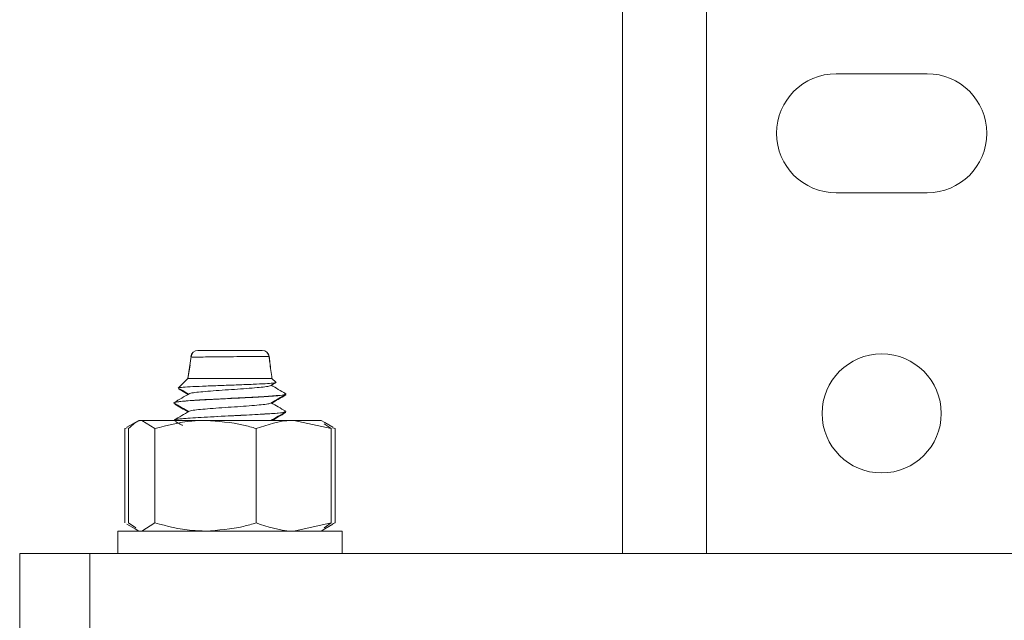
# Model space of a CAD drawing. Header units: millimetres. Extents: x -336 to 487, y -1247 to -28.
# Tile 29 of 49: x 4 to 75, y -451 to -408. Entities that reach past the tile are written whole.
import ezdxf

# ---------------------------------------------------------------- set-up
doc = ezdxf.new("R2010")
doc.units = ezdxf.units.MM

msp = doc.modelspace()

# ---------------------------------------------------------------- linework, layer by layer
at = {"color": 7, "linetype": 'Continuous', "lineweight": 15}
for p, q in [((47.318, -446.311), (47.318, -113.311)), ((62.568, -412.061), (69.068, -412.061)), ((69.068, -420.561), (62.568, -420.561)), ((16.556, -432.243), (16.32, -433.811)), ((16.488, -432.865), (16.318, -433.811)), ((16.318, -433.811), (15.654, -434.475)), ((22.318, -433.811), (16.318, -433.811)), ((22.228, -434.325), (22.59, -434.114)), ((22.588, -434.081), (22.318, -433.811)), ((22.609, -434.102), (22.588, -434.081)), ((15.654, -434.475), (15.616, -434.513)), ((15.318, -435.549), (15.318, -435.559)), ((23.265, -434.995), (23.314, -434.979)), ((23.318, -434.979), (23.318, -434.969)), ((15.318, -435.594), (15.318, -435.604)), ((23.318, -436.184), (23.318, -436.175)), ((23.318, -436.229), (23.318, -436.219)), ((12.818, -436.811), (12.556, -436.962)), ((13.024, -436.811), (12.818, -436.811)), ((13.963, -437.391), (13.024, -436.811)), ((17.579, -436.811), (13.024, -436.811)), ((15.318, -436.799), (15.318, -436.809)), ((15.33, -436.824), (15.356, -436.839)), ((23.872, -436.811), (17.579, -436.811)), ((26.55, -437.391), (23.872, -436.811)), ((25.818, -436.811), (23.872, -436.811)), ((26.08, -436.962), (25.818, -436.811)), ((11.991, -437.33), (11.82, -437.391)), ((11.82, -444.13), (11.82, -437.391)), ((12.556, -436.962), (11.973, -437.299)), ((12.086, -444.13), (12.086, -437.391)), ((13.963, -444.13), (13.963, -437.391)), ((21.195, -444.13), (21.195, -437.391)), ((26.031, -437.047), (26.55, -437.391)), ((26.663, -437.299), (26.08, -436.962)), ((26.55, -444.13), (26.55, -437.391)), ((26.645, -437.33), (26.816, -437.391)), ((26.816, -437.391), (26.674, -437.351)), ((26.816, -444.13), (26.816, -437.391)), ((11.973, -444.223), (12.556, -444.559)), ((12.605, -444.474), (12.086, -444.13)), ((12.556, -444.559), (12.818, -444.711)), ((13.963, -444.13), (13.024, -444.711)), ((26.55, -444.13), (23.872, -444.711)), ((25.818, -444.711), (26.08, -444.559)), ((26.031, -444.474), (26.55, -444.13)), ((26.08, -444.559), (26.663, -444.223)), ((26.645, -444.192), (26.816, -444.13)), ((26.816, -444.13), (26.674, -444.171)), ((11.318, -444.711), (11.318, -446.311)), ((25.507, -444.711), (11.318, -444.711)), ((27.318, -444.711), (25.507, -444.711)), ((27.318, -446.311), (27.318, -444.711)), ((4.318, -452.311), (4.318, -446.311)), ((4.318, -446.311), (9.318, -446.311)), ((9.318, -446.311), (9.318, -452.311)), ((124.318, -446.311), (9.318, -446.311))]:
    msp.add_line(p, q, dxfattribs=at)
at = {"color": 7, "linetype": 'Continuous', "lineweight": 0}
for p, q in [((53.318, -446.311), (53.318, -113.311)), ((16.549, -432.277), (16.549, -432.278))]:
    msp.add_line(p, q, dxfattribs=at)
at = {"color": 7, "linetype": 'Continuous', "lineweight": 15, "flags": 128}
msp.add_lwpolyline([(15.353, -436.809), (15.388, -436.773), (15.654, -436.727), (16.459, -436.654), (17.188, -436.609), (17.608, -436.585), (18.393, -436.543), (19.608, -436.482), (19.893, -436.468), (20.034, -436.462), (20.069, -436.46), (20.073, -436.46), (20.074, -436.46), (20.075, -436.46), (20.075, -436.46), (20.075, -436.46), (20.075, -436.46), (20.075, -436.46), (20.075, -436.46), (20.075, -436.46), (20.077, -436.459), (20.082, -436.459), (20.102, -436.458), (20.45, -436.44), (21.78, -436.364), (22.557, -436.309), (23.002, -436.264), (23.315, -436.191), (23.302, -436.184)], dxfattribs=at)
at = {"color": 7, "linetype": 'Continuous', "lineweight": 15}
msp.add_circle((65.818, -436.311), 4.25, dxfattribs=at)
for centre, radius, start, end in [((62.568, -416.311), 4.25, 90, 270), ((69.068, -416.311), 4.25, 270, 90), ((17.036, -432.311), 0.5, 90.00051, 175.82099), ((17.049, -432.311), 0.5, 90.05364, 176.34559), ((21.614, -432.311), 0.5, 6.35015, 90.00053), ((21.621, -432.311), 0.5, 7.31489, 90.01811)]:
    msp.add_arc(centre, radius, start, end, dxfattribs=at)
for points, knots in [([(17.058, -431.811), (17.055, -431.811), (17.033, -431.811), (17.149, -431.811), (17.433, -431.811), (17.869, -431.811), (18.559, -431.811), (19.339, -431.811), (20.113, -431.811), (20.726, -431.811), (21.206, -431.811), (21.549, -431.811), (21.592, -431.811), (21.614, -431.811)], [0, 0, 0, 0, 0.0151094, 0.1237601, 0.1774898, 0.2861074, 0.3952095, 0.5036908, 0.6107214, 0.7162799, 0.7899411, 0.8949655, 1, 1, 1, 1]), ([(16.549, -432.278), (16.549, -432.279), (16.549, -432.281), (16.548, -432.283), (16.548, -432.283)], [0, 0, 0, 0, 0.689924, 1, 1, 1, 1]), ([(22.318, -433.811), (22.263, -433.435), (22.186, -432.918), (22.129, -432.398), (22.113, -432.255)], [0, 0, 0, 0, 0.725628, 1, 1, 1, 1]), ([(22.318, -433.811), (22.267, -433.43), (22.197, -432.91), (22.135, -432.389), (22.118, -432.248)], [0, 0, 0, 0, 0.73131, 1, 1, 1, 1]), ([(22.573, -434.096), (22.586, -434.099), (22.656, -434.116), (22.425, -434.149), (21.874, -434.189), (20.993, -434.232), (19.913, -434.274), (18.734, -434.314), (17.596, -434.359), (16.615, -434.398), (15.942, -434.442), (15.622, -434.472), (15.663, -434.49), (15.671, -434.493)], [0, 0, 0, 0, 0.021169, 0.121945, 0.224288, 0.326998, 0.432389, 0.537726, 0.645488, 0.753909, 0.863578, 0.975063, 1, 1, 1, 1]), ([(15.647, -434.554), (15.722, -434.597), (15.95, -434.73), (16.179, -434.862), (16.333, -434.952)], [0, 0, 0, 0, 0.3252, 1, 1, 1, 1]), ([(15.677, -434.525), (15.741, -434.562), (15.973, -434.697), (16.205, -434.832), (16.373, -434.929)], [0, 0, 0, 0, 0.27687, 1, 1, 1, 1]), ([(22.195, -434.325), (22.188, -434.334), (22.166, -434.363), (21.846, -434.415), (21.279, -434.472), (20.521, -434.535), (19.656, -434.594), (18.758, -434.653), (17.915, -434.717), (17.192, -434.773), (16.688, -434.836), (16.431, -434.879), (16.431, -434.902), (16.431, -434.905)], [0, 0, 0, 0, 0.048071, 0.153034, 0.255794, 0.360881, 0.464768, 0.568302, 0.673486, 0.776313, 0.881094, 0.985558, 1, 1, 1, 1]), ([(23.299, -434.905), (23.119, -434.801), (22.774, -434.601), (22.429, -434.4), (22.263, -434.304)], [0, 0, 0, 0, 0.520674, 1, 1, 1, 1]), ([(15.359, -435.575), (15.343, -435.57), (15.263, -435.547), (15.433, -435.505), (15.903, -435.444), (16.696, -435.387), (17.678, -435.331), (18.805, -435.271), (20.007, -435.214), (21.13, -435.155), (22.076, -435.097), (22.817, -435.041), (23.235, -434.99), (23.257, -434.959), (23.264, -434.95)], [0, 0, 0, 0, 0.021397, 0.107876, 0.211884, 0.303686, 0.386045, 0.488133, 0.579428, 0.670281, 0.767302, 0.850567, 0.954842, 1, 1, 1, 1]), ([(16.415, -434.904), (16.236, -435.009), (15.876, -435.217), (15.517, -435.426), (15.337, -435.53)], [0, 0, 0, 0, 0.499759, 1, 1, 1, 1]), ([(23.215, -434.904), (23.257, -434.914), (23.418, -434.952), (22.933, -435.023), (21.768, -435.11), (19.927, -435.209), (17.944, -435.304), (16.409, -435.392), (15.512, -435.469), (15.448, -435.513), (15.425, -435.529)], [0, 0, 0, 0, 0.0497297, 0.1878434, 0.3235906, 0.4853095, 0.646119, 0.7822144, 0.9201509, 1, 1, 1, 1]), ([(22.228, -435.575), (22.407, -435.47), (22.767, -435.262), (23.126, -435.053), (23.306, -434.949)], [0, 0, 0, 0, 0.499751, 1, 1, 1, 1]), ([(22.303, -435.577), (22.457, -435.487), (22.792, -435.293), (23.126, -435.099), (23.306, -434.995)], [0, 0, 0, 0, 0.461277, 1, 1, 1, 1]), ([(15.33, -435.574), (15.51, -435.678), (15.857, -435.88), (16.205, -436.082), (16.373, -436.179)], [0, 0, 0, 0, 0.517347, 1, 1, 1, 1]), ([(16.415, -436.154), (16.236, -436.259), (15.876, -436.467), (15.517, -436.676), (15.337, -436.78)], [0, 0, 0, 0, 0.499759, 1, 1, 1, 1]), ([(23.192, -436.175), (23.217, -436.191), (23.286, -436.236), (22.498, -436.31), (21.158, -436.396), (19.347, -436.484), (17.392, -436.583), (15.974, -436.676), (15.323, -436.744), (15.375, -436.776), (15.381, -436.78)], [0, 0, 0, 0, 0.0821126, 0.2236587, 0.3650685, 0.5058272, 0.6729133, 0.8379919, 0.9800925, 1, 1, 1, 1]), ([(15.387, -435.653), (15.548, -435.746), (15.863, -435.929), (16.179, -436.112), (16.333, -436.202)], [0, 0, 0, 0, 0.51068, 1, 1, 1, 1]), ([(22.203, -435.574), (22.177, -435.589), (22.115, -435.625), (21.713, -435.681), (21.088, -435.738), (20.295, -435.802), (19.412, -435.859), (18.521, -435.921), (17.702, -435.983), (17.036, -436.04), (16.572, -436.101), (16.472, -436.138), (16.425, -436.155)], [0, 0, 0, 0, 0.077256, 0.1813, 0.284142, 0.38909, 0.491849, 0.595999, 0.700501, 0.803033, 0.907916, 1, 1, 1, 1]), ([(22.228, -436.825), (22.407, -436.72), (22.767, -436.512), (23.126, -436.303), (23.306, -436.199)], [0, 0, 0, 0, 0.499751, 1, 1, 1, 1]), ([(23.299, -436.155), (23.119, -436.051), (22.774, -435.851), (22.429, -435.65), (22.263, -435.554)], [0, 0, 0, 0, 0.520674, 1, 1, 1, 1]), ([(22.303, -436.827), (22.457, -436.737), (22.792, -436.543), (23.126, -436.349), (23.306, -436.245)], [0, 0, 0, 0, 0.461277, 1, 1, 1, 1]), ([(13.024, -436.811), (13.002, -436.811), (12.685, -436.82), (12.375, -437.116), (12.086, -437.391)], [0, 0, 0, 0, 0.070215, 1, 1, 1, 1]), ([(17.579, -436.811), (17.25, -436.819), (16.026, -436.851), (14.834, -437.163), (13.963, -437.391)], [0, 0, 0, 0, 0.268634, 1, 1, 1, 1]), ([(15.442, -436.889), (15.584, -436.971), (15.748, -437.066), (15.912, -437.161), (15.933, -437.174)], [0, 0, 0, 0, 0.87105, 1, 1, 1, 1]), ([(21.195, -437.391), (20.891, -437.304), (19.713, -436.963), (18.488, -436.876), (17.579, -436.811)], [0, 0, 0, 0, 0.2575513, 1, 1, 1, 1]), ([(23.872, -436.811), (23.809, -436.811), (22.905, -436.82), (22.019, -437.116), (21.195, -437.391)], [0, 0, 0, 0, 0.070215, 1, 1, 1, 1]), ([(17.579, -444.711), (17.25, -444.702), (16.026, -444.67), (14.834, -444.358), (13.963, -444.13)], [0, 0, 0, 0, 0.268634, 1, 1, 1, 1]), ([(21.195, -444.13), (20.891, -444.218), (19.713, -444.558), (18.488, -444.646), (17.579, -444.711)], [0, 0, 0, 0, 0.257551, 1, 1, 1, 1]), ([(23.872, -444.711), (23.809, -444.71), (22.905, -444.702), (22.019, -444.406), (21.195, -444.13)], [0, 0, 0, 0, 0.070215, 1, 1, 1, 1])]:
    msp.add_open_spline(points, degree=3, knots=knots, dxfattribs=at)
at = {"color": 7, "linetype": 'Continuous', "lineweight": 0}
for points, knots in [([(16.548, -432.283), (16.548, -432.283), (16.545, -432.282), (16.537, -432.279), (16.542, -432.277), (16.545, -432.276)], [0, 0, 0, 0, 0.000253, 0.462101, 1, 1, 1, 1]), ([(22.106, -432.256), (22.08, -432.254), (22.027, -432.25), (21.612, -432.248), (21.027, -432.249), (20.278, -432.254), (19.335, -432.262), (18.385, -432.273), (17.544, -432.283), (17.021, -432.287), (16.663, -432.287), (16.599, -432.284), (16.557, -432.282)], [0, 0, 0, 0, 0.104278, 0.211773, 0.287152, 0.395246, 0.504759, 0.615522, 0.726679, 0.83724, 0.89195, 1, 1, 1, 1])]:
    msp.add_open_spline(points, degree=3, knots=knots, dxfattribs=at)

doc.saveas('drawing.dxf')
